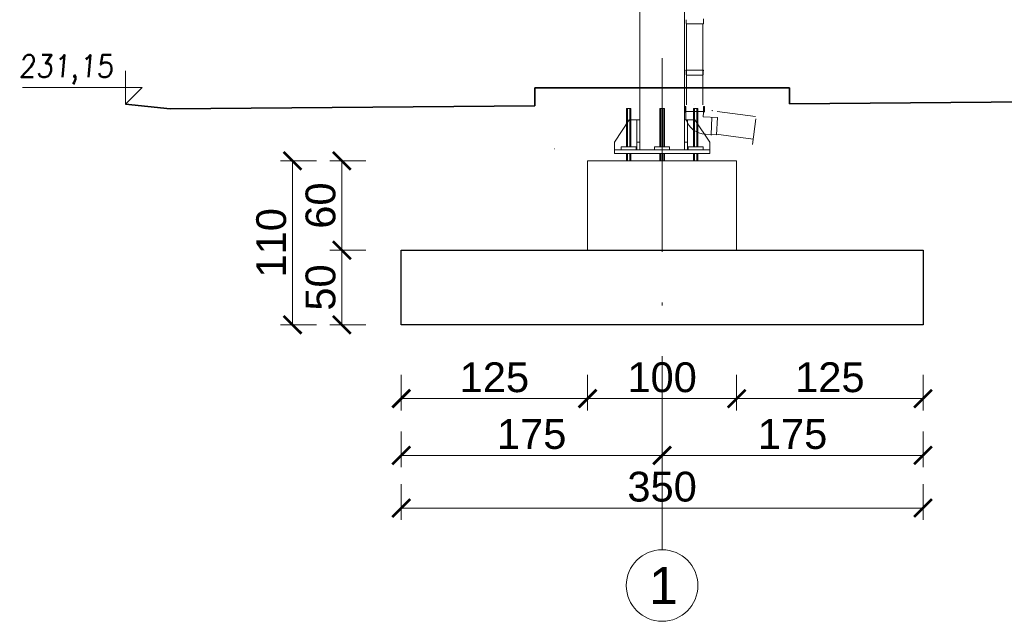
# Model space of a CAD drawing. Extents: x 256490 to 7565828, y -103950 to 5881792.
# Tile 87 of 99: x 260396 to 267001, y 18194 to 22232. Entities that reach past the tile are written whole.
import ezdxf

# ---------------------------------------------------------------- set-up
doc = ezdxf.new("R2010")
doc.units = 0
doc.header["$MEASUREMENT"] = 0
doc.linetypes.add('DASHDOT', pattern=[20, 13, -3.4, 0.2, -3.4])
for name, color, linetype in [('100_rzut_okna', 1, 'Continuous'), ('OSIE - OPIS', 7, 'Continuous'), ('xxOś 2_rysunek_Widok ogólny_Dimension_', 7, 'Continuous')]:
    doc.layers.add(name, color=color, linetype=linetype)
for name, color, linetype, lineweight in [('CZ-CI', 142, 'Continuous', 9), ('CZ-GR', 14, 'Continuous', 30), ('elementy wyposażenia', 95, 'Continuous', 15), ('gruby', 7, 'Continuous', 35), ('linii', 7, 'Continuous', 15), ('LINII OPIS', 7, 'Continuous', 9), ('OSIE', 7, 'Continuous', 5)]:
    doc.layers.add(name, color=color, linetype=linetype, lineweight=lineweight)
doc.layers.add('wymiary', color=7, linetype='Continuous', lineweight=5, true_color=0x7f7f7f)
doc.styles.add('ARIAL', font='arial.ttf')
doc.styles.add('RBCS_dim1', font='simplex.shx', dxfattribs={"width": 0.9, "oblique": 5, "height": 3})
doc.dimstyles.new('mosstowy 1-100', dxfattribs={"dimscale": 20, "dimtxt": 10, "dimasz": 6, "dimexe": 4, "dimexo": 4, "dimgap": 2, "dimtad": 1, "dimdec": 0, "dimlfac": 0.1, "dimtxsty": 'ARIAL', "dimblk": 'ARCHTICK', "dimcen": 4, "dimclrd": 256, "dimclre": 256, "dimclrt": 7, "dimadec": 0, "dimazin": 0, "dimtfac": 1, "dimtdec": 0, "dimtmove": 1, "dimatfit": 3, "dimfxl": 8, "dimfxlon": 1, "dimlwd": -1, "dimlwe": 9, "dimarcsym": 0})

# ---------------------------------------------------------------- blocks, each defined once
blk = doc.blocks.new('FGDFGDFGDF')
at = {"layer": 'CZ-CI', "linetype": 'Continuous'}
for p, q in [((300476.8, 19100), (300476.8, 24029.2)), ((300776.8, 19100), (300776.8, 24029.2)), ((300386.8, 19176), (300416.8, 19176)), ((300386.8, 18920), (300386.8, 19176)), ((300394.3, 18920), (300394.3, 19176)), ((300409.3, 18920), (300409.3, 19176)), ((300416.8, 18920), (300416.8, 19176)), ((300611.8, 19176), (300641.8, 19176)), ((300611.8, 18920), (300611.8, 19176)), ((300619.3, 18920), (300619.3, 19176)), ((300634.3, 18920), (300634.3, 19176)), ((300641.8, 18920), (300641.8, 19176)), ((300836.8, 19176), (300866.8, 19176)), ((300836.8, 18920), (300836.8, 19176)), ((300844.3, 18920), (300844.3, 19176)), ((300859.3, 18920), (300859.3, 19176)), ((300866.8, 18920), (300866.8, 19176)), ((300306.8, 18950), (300406.8, 19100)), ((300406.8, 19100), (300456.8, 19100)), ((300456.8, 18900), (300456.8, 19100)), ((300456.8, 19100), (300476.8, 19100)), ((300476.8, 19100), (300476.8, 18900)), ((300776.8, 18900), (300776.8, 19100)), ((300776.8, 19100), (300796.8, 19100)), ((300796.8, 19100), (300796.8, 18900)), ((300846.8, 19100), (300796.8, 19100)), ((300946.8, 18950), (300846.8, 19100)), ((299905.3, 18905), (299905.2, 18905)), ((299905.5, 18905), (299905.2, 18905)), ((299907.8, 18905), (299905.2, 18905)), ((299905.6, 18905), (299905.3, 18905)), ((299905.6, 18905), (299905.3, 18905)), ((299905.4, 18905), (299905.3, 18905)), ((299905.5, 18905), (299905.4, 18905)), ((299905.7, 18905), (299905.5, 18905)), ((299905.8, 18905), (299905.5, 18905)), ((299905.8, 18905), (299905.6, 18905)), ((299905.8, 18905), (299905.6, 18905)), ((299905.9, 18905), (299905.7, 18905)), ((299906, 18905), (299905.8, 18905)), ((299906, 18905), (299905.8, 18905)), ((299906, 18905), (299905.8, 18905)), ((299906, 18905), (299905.9, 18905)), ((299906.3, 18905), (299906, 18905)), ((299906.3, 18905), (299906, 18905)), ((299906.3, 18905), (299906, 18905)), ((299906.3, 18905), (299906, 18905)), ((299906.4, 18905), (299906.3, 18905)), ((299906.4, 18905), (299906.3, 18905)), ((299906.4, 18905), (299906.3, 18905)), ((299906.4, 18905), (299906.3, 18905)), ((299906.6, 18905), (299906.4, 18905)), ((299906.6, 18905), (299906.4, 18905)), ((299906.6, 18905), (299906.4, 18905)), ((299906.6, 18905), (299906.4, 18905)), ((299906.7, 18905), (299906.6, 18905)), ((299906.7, 18905), (299906.6, 18905)), ((299906.7, 18905), (299906.6, 18905)), ((299906.8, 18905), (299906.6, 18905)), ((299907, 18905), (299906.7, 18905)), ((299907, 18905), (299906.7, 18905)), ((299907, 18905), (299906.7, 18905)), ((299907.1, 18905), (299906.8, 18905)), ((299907.2, 18905), (299907, 18905)), ((299907.2, 18905), (299907, 18905)), ((299907.1, 18905), (299907, 18905)), ((299907.3, 18905), (299907.1, 18905)), ((299907.2, 18905), (299907.1, 18905)), ((299907.4, 18905), (299907.2, 18905)), ((299907.5, 18905), (299907.2, 18905)), ((299907.5, 18905), (299907.2, 18905)), ((299907.6, 18905), (299907.3, 18905)), ((299907.7, 18905), (299907.4, 18905)), ((299907.7, 18905), (299907.5, 18905)), ((299907.8, 18905), (299907.5, 18905)), ((299907.6, 18905), (299907.6, 18905)), ((299907.7, 18905), (299907.6, 18905)), ((299907.8, 18905), (299907.7, 18905)), ((300306.8, 18900), (300306.8, 18950)), ((300306.8, 18875), (300306.8, 18900)), ((300306.8, 18900), (300946.8, 18900)), ((300351.8, 18920), (300451.8, 18920)), ((300351.8, 18900), (300351.8, 18920)), ((300451.8, 18915), (300456.8, 18920)), ((300451.8, 18920), (300451.8, 18900)), ((300476.8, 18950), (300456.8, 18950)), ((300576.8, 18920), (300676.8, 18920)), ((300576.8, 18900), (300576.8, 18920)), ((300676.8, 18920), (300676.8, 18900)), ((300796.8, 18950), (300776.8, 18950)), ((300801.8, 18915), (300796.8, 18920)), ((300801.8, 18920), (300901.8, 18920)), ((300801.8, 18900), (300801.8, 18920)), ((300901.8, 18920), (300901.8, 18900)), ((300946.8, 18900), (300946.8, 18950)), ((300946.8, 18900), (300946.8, 18875)), ((300126.8, 18825), (301126.8, 18825)), ((300126.8, 18225), (300126.8, 18825)), ((300946.8, 18875), (300306.8, 18875)), ((300386.8, 18825), (300386.8, 18875)), ((300394.3, 18825), (300394.3, 18875)), ((300409.3, 18825), (300409.3, 18875)), ((300416.8, 18825), (300416.8, 18875)), ((300611.8, 18825), (300611.8, 18875)), ((300619.3, 18825), (300619.3, 18875)), ((300634.3, 18825), (300634.3, 18875)), ((300641.8, 18825), (300641.8, 18875)), ((300836.8, 18825), (300836.8, 18875)), ((300844.3, 18825), (300844.3, 18875)), ((300859.3, 18825), (300859.3, 18875)), ((300866.8, 18825), (300866.8, 18875)), ((301126.8, 18825), (301126.8, 18225))]:
    blk.add_line(p, q, dxfattribs=at)
at = {"layer": 'CZ-GR', "linetype": 'Continuous'}
for p, q in [((298876.8, 18225), (301126.8, 18225)), ((298876.8, 17725), (298876.8, 18225)), ((301126.8, 18225), (302376.8, 18225)), ((302376.8, 18225), (302376.8, 17725)), ((302376.8, 17725), (298876.8, 17725))]:
    blk.add_line(p, q, dxfattribs=at)
blk = doc.blocks.new('_ArchTick')
at = {"layer": '100_rzut_okna', "color": 0, "linetype": 'Continuous', "const_width": 0.15}
blk.add_lwpolyline([(-0.5, -0.5), (0.5, 0.5)], dxfattribs=at)
blk = doc.blocks.new('*D1672')
at = {"layer": 'Defpoints', "color": 0}
for p in [(264705.4, 20134.6), (262955.4, 20053.5), (264705.4, 19307.9)]:
    blk.add_point(p, dxfattribs=at)
at = {"layer": 'wymiary', "lineweight": 9}
for p, q in [((262955.4, 19467.9), (262955.4, 19227.9)), ((264705.4, 19467.9), (264705.4, 19227.9))]:
    blk.add_line(p, q, dxfattribs=at)
at = {"layer": 'wymiary'}
blk.add_line((262955.4, 19307.9), (264705.4, 19307.9), dxfattribs=at)
at = {"layer": 'wymiary', "xscale": 120, "yscale": 120, "zscale": 120, "rotation": 180}
blk.add_blockref('_ArchTick', (262955.4, 19307.9), dxfattribs=at)
at = {"layer": 'wymiary', "xscale": 120, "yscale": 120, "zscale": 120}
blk.add_blockref('_ArchTick', (264705.4, 19307.9), dxfattribs=at)
at = {"layer": 'wymiary', "color": 7, "insert": (263830.4, 19450), "char_height": 200, "attachment_point": 5, "style": 'ARIAL'}
blk.add_mtext('175', dxfattribs=at)
blk = doc.blocks.new('*D1673')
at = {"layer": 'Defpoints', "color": 0}
for p in [(264705.4, 20134.6), (266455.4, 20134.6), (266455.4, 19307.9)]:
    blk.add_point(p, dxfattribs=at)
at = {"layer": 'wymiary', "lineweight": 9}
for p, q in [((264705.4, 19467.9), (264705.4, 19227.9)), ((266455.4, 19467.9), (266455.4, 19227.9))]:
    blk.add_line(p, q, dxfattribs=at)
at = {"layer": 'wymiary'}
blk.add_line((264705.4, 19307.9), (266455.4, 19307.9), dxfattribs=at)
at = {"layer": 'wymiary', "xscale": 120, "yscale": 120, "zscale": 120, "rotation": 180}
blk.add_blockref('_ArchTick', (264705.4, 19307.9), dxfattribs=at)
at = {"layer": 'wymiary', "xscale": 120, "yscale": 120, "zscale": 120}
blk.add_blockref('_ArchTick', (266455.4, 19307.9), dxfattribs=at)
at = {"layer": 'wymiary', "color": 7, "insert": (265580.4, 19450), "char_height": 200, "attachment_point": 5, "style": 'ARIAL'}
blk.add_mtext('175', dxfattribs=at)
blk = doc.blocks.new('*D1674')
at = {"layer": 'Defpoints', "color": 0}
for p in [(262955.4, 19953.5), (264205.4, 19953.5), (264205.4, 19688.9)]:
    blk.add_point(p, dxfattribs=at)
at = {"layer": 'wymiary', "lineweight": 9}
for p, q in [((262955.4, 19848.9), (262955.4, 19608.9)), ((264205.4, 19848.9), (264205.4, 19608.9))]:
    blk.add_line(p, q, dxfattribs=at)
at = {"layer": 'wymiary'}
blk.add_line((262955.4, 19688.9), (264205.4, 19688.9), dxfattribs=at)
at = {"layer": 'wymiary', "xscale": 120, "yscale": 120, "zscale": 120, "rotation": 180}
blk.add_blockref('_ArchTick', (262955.4, 19688.9), dxfattribs=at)
at = {"layer": 'wymiary', "xscale": 120, "yscale": 120, "zscale": 120}
blk.add_blockref('_ArchTick', (264205.4, 19688.9), dxfattribs=at)
at = {"layer": 'wymiary', "color": 7, "insert": (263580.4, 19831), "char_height": 200, "attachment_point": 5, "style": 'ARIAL'}
blk.add_mtext('125', dxfattribs=at)
blk = doc.blocks.new('*D1675')
at = {"layer": 'Defpoints', "color": 0}
for p in [(264205.4, 19953.5), (265205.4, 19953.5), (265205.4, 19688.9)]:
    blk.add_point(p, dxfattribs=at)
at = {"layer": 'wymiary', "lineweight": 9}
for p, q in [((264205.4, 19848.9), (264205.4, 19608.9)), ((265205.4, 19848.9), (265205.4, 19608.9))]:
    blk.add_line(p, q, dxfattribs=at)
at = {"layer": 'wymiary'}
blk.add_line((264205.4, 19688.9), (265205.4, 19688.9), dxfattribs=at)
at = {"layer": 'wymiary', "xscale": 120, "yscale": 120, "zscale": 120, "rotation": 180}
blk.add_blockref('_ArchTick', (264205.4, 19688.9), dxfattribs=at)
at = {"layer": 'wymiary', "xscale": 120, "yscale": 120, "zscale": 120}
blk.add_blockref('_ArchTick', (265205.4, 19688.9), dxfattribs=at)
at = {"layer": 'wymiary', "color": 7, "insert": (264705.4, 19831), "char_height": 200, "attachment_point": 5, "style": 'ARIAL'}
blk.add_mtext('100', dxfattribs=at)
blk = doc.blocks.new('*D1676')
at = {"layer": 'Defpoints', "color": 0}
for p in [(266455.4, 20284.6), (265205.4, 19953.5), (266455.4, 19688.9)]:
    blk.add_point(p, dxfattribs=at)
at = {"layer": 'wymiary', "lineweight": 9}
for p, q in [((265205.4, 19848.9), (265205.4, 19608.9)), ((266455.4, 19848.9), (266455.4, 19608.9))]:
    blk.add_line(p, q, dxfattribs=at)
at = {"layer": 'wymiary'}
blk.add_line((265205.4, 19688.9), (266455.4, 19688.9), dxfattribs=at)
at = {"layer": 'wymiary', "xscale": 120, "yscale": 120, "zscale": 120, "rotation": 180}
blk.add_blockref('_ArchTick', (265205.4, 19688.9), dxfattribs=at)
at = {"layer": 'wymiary', "xscale": 120, "yscale": 120, "zscale": 120}
blk.add_blockref('_ArchTick', (266455.4, 19688.9), dxfattribs=at)
at = {"layer": 'wymiary', "color": 7, "insert": (265830.4, 19831), "char_height": 200, "attachment_point": 5, "style": 'ARIAL'}
blk.add_mtext('125', dxfattribs=at)
blk = doc.blocks.new('*D1677')
at = {"layer": 'Defpoints', "color": 0}
for p in [(266455.4, 20134.6), (262955.4, 20053.5), (266455.4, 18954.5)]:
    blk.add_point(p, dxfattribs=at)
at = {"layer": 'wymiary', "lineweight": 9}
for p, q in [((262955.4, 19114.5), (262955.4, 18874.5)), ((266455.4, 19114.5), (266455.4, 18874.5))]:
    blk.add_line(p, q, dxfattribs=at)
at = {"layer": 'wymiary'}
blk.add_line((262955.4, 18954.5), (266455.4, 18954.5), dxfattribs=at)
at = {"layer": 'wymiary', "xscale": 120, "yscale": 120, "zscale": 120, "rotation": 180}
blk.add_blockref('_ArchTick', (262955.4, 18954.5), dxfattribs=at)
at = {"layer": 'wymiary', "xscale": 120, "yscale": 120, "zscale": 120}
blk.add_blockref('_ArchTick', (266455.4, 18954.5), dxfattribs=at)
at = {"layer": 'wymiary', "color": 7, "insert": (264705.4, 19096.7), "char_height": 200, "attachment_point": 5, "style": 'ARIAL'}
blk.add_mtext('350', dxfattribs=at)
blk = doc.blocks.new('*D1678')
at = {"layer": 'Defpoints', "color": 0}
for p in [(263714.4, 21284.6), (262557.3, 20684.6), (263714.4, 20684.6)]:
    blk.add_point(p, dxfattribs=at)
at = {"layer": 'wymiary', "lineweight": 9}
for p, q in [((262717.3, 21284.6), (262477.3, 21284.6)), ((262717.3, 20684.6), (262477.3, 20684.6))]:
    blk.add_line(p, q, dxfattribs=at)
at = {"layer": 'wymiary'}
blk.add_line((262557.3, 21284.6), (262557.3, 20684.6), dxfattribs=at)
at = {"layer": 'wymiary', "xscale": 120, "yscale": 120, "zscale": 120}
for p, rotation in [((262557.3, 21284.6), 90), ((262557.3, 20684.6), 270)]:
    blk.add_blockref('_ArchTick', p, dxfattribs=dict(at, rotation=rotation))
at = {"layer": 'wymiary', "color": 7, "insert": (262415.1, 20984.6), "char_height": 200, "attachment_point": 5, "rotation": 90, "style": 'ARIAL'}
blk.add_mtext('60', dxfattribs=at)
blk = doc.blocks.new('*D1679')
at = {"layer": 'Defpoints', "color": 0}
for p in [(263714.4, 20684.6), (262557.3, 20184.6), (263079.4, 20184.6)]:
    blk.add_point(p, dxfattribs=at)
at = {"layer": 'wymiary', "lineweight": 9}
for p, q in [((262717.3, 20684.6), (262477.3, 20684.6)), ((262717.3, 20184.6), (262477.3, 20184.6))]:
    blk.add_line(p, q, dxfattribs=at)
at = {"layer": 'wymiary'}
blk.add_line((262557.3, 20684.6), (262557.3, 20184.6), dxfattribs=at)
at = {"layer": 'wymiary', "xscale": 120, "yscale": 120, "zscale": 120}
for p, rotation in [((262557.3, 20684.6), 90), ((262557.3, 20184.6), 270)]:
    blk.add_blockref('_ArchTick', p, dxfattribs=dict(at, rotation=rotation))
at = {"layer": 'wymiary', "color": 7, "insert": (262415.1, 20434.6), "char_height": 200, "attachment_point": 5, "rotation": 90, "style": 'ARIAL'}
blk.add_mtext('50', dxfattribs=at)
blk = doc.blocks.new('*D1680')
at = {"layer": 'Defpoints', "color": 0}
for p in [(263714.4, 21284.6), (262226.5, 20184.6), (263079.4, 20184.6)]:
    blk.add_point(p, dxfattribs=at)
at = {"layer": 'wymiary', "lineweight": 9}
for p, q in [((262386.5, 21284.6), (262146.5, 21284.6)), ((262386.5, 20184.6), (262146.5, 20184.6))]:
    blk.add_line(p, q, dxfattribs=at)
at = {"layer": 'wymiary'}
blk.add_line((262226.5, 21284.6), (262226.5, 20184.6), dxfattribs=at)
at = {"layer": 'wymiary', "xscale": 120, "yscale": 120, "zscale": 120}
for p, rotation in [((262226.5, 21284.6), 90), ((262226.5, 20184.6), 270)]:
    blk.add_blockref('_ArchTick', p, dxfattribs=dict(at, rotation=rotation))
at = {"layer": 'wymiary', "color": 7, "insert": (262084.4, 20734.6), "char_height": 200, "attachment_point": 5, "rotation": 90, "style": 'ARIAL'}
blk.add_mtext('110', dxfattribs=at)

msp = doc.modelspace()

# ---------------------------------------------------------------- linework, layer by layer
at = {"layer": 'elementy wyposażenia', "color": 252, "true_color": 0x919191}
for p, q in [((264866.7, 22232.2), (264866.7, 22205.8)), ((264866.7, 22205.8), (264869.6, 22202.4)), ((264869, 22203.7), (264978.5, 22203.5)), ((264869.6, 22202.4), (264869.3, 21848.1)), ((264978.8, 21848), (264979.1, 22202.2)), ((264979.1, 22202.2), (264982, 22205.7)), ((264982, 22205.7), (264982.1, 22232.1)), ((264983.7, 21892.7), (264864.4, 21892.8)), ((264866.4, 21888), (264866.3, 21861.6)), ((264866.3, 21861.6), (264869.3, 21858.2)), ((264869.3, 21859.5), (264869.3, 21859.5)), ((264869.3, 21859.5), (264978.8, 21859.3)), ((264978.8, 21858), (264981.7, 21861.5)), ((264981.7, 21861.5), (264981.7, 21887.9)), ((264869.3, 21858.2), (264869.2, 21781.8)), ((264869.2, 21781.8), (264869.1, 21661.5)), ((264923.6, 21666.1), (264923.6, 21666.1)), ((265331, 21582.6), (265074, 21616.9)), ((265039.7, 21579), (265033.3, 21459.8)), ((265311.9, 21395), (265334.7, 21565.9)), ((265068.2, 21462.9), (265316.6, 21429.9))]:
    msp.add_line(p, q, dxfattribs=at)
at = {"layer": 'elementy wyposażenia'}
msp.add_line((264978.6, 21661.4), (264978.8, 21858), dxfattribs=at)
at = {"layer": 'elementy wyposażenia', "color": 252, "true_color": 0x919191, "flags": 128}
msp.add_lwpolyline([(264996.1, 21463), (265069.8, 21459.1), (265076, 21575.7), (264981.8, 21580), (264981.9, 21608.6), (264990.1, 21616.6), (264990.4, 21650.2), (264982.1, 21650.2), (264982, 21616.7), (264865.2, 21616.8), (264865.3, 21650.4), (264857.5, 21650.4), (264857.2, 21616.9), (264864.9, 21609.1), (264864.8, 21564.8)], dxfattribs=at)
at = {"layer": 'elementy wyposażenia', "color": 252, "true_color": 0x919191}
for centre, radius, start, end in [((264973.5, 22238.5), 10.7, 323.1182, 351.28739), ((264875, 21894.4), 10.7, 188.553, 216.72218), ((264973.2, 21894.3), 10.7, 323.1182, 351.28739), ((265037.5, 21613.2), 10.7, 50.1182, 78.28739), ((265003.8, 21608.6), 145.8, 197.50609, 266.96008), ((265032.2, 21470.4), 10.7, 275.553, 303.72218)]:
    msp.add_arc(centre, radius, start, end, dxfattribs=at)
at = {"layer": 'gruby'}
for p, q in [((263850.8, 21774.4, 0), (263850.9, 21654.6, 0)), ((263850.8, 21774.4), (265560.8, 21774.4)), ((265560.7, 21774.4), (265560.7, 21668.5, 0))]:
    msp.add_line(p, q, dxfattribs=at)
at = {"layer": 'gruby', "elevation": 0}
for points in [[(273950.4, 21737.1), (265560.7, 21668.5)], [(263850.9, 21654.6), (261405.4, 21634.6)]]:
    msp.add_lwpolyline(points, dxfattribs=at)
at = {"layer": 'gruby'}
msp.add_lwpolyline([(261405.4, 21634.6), (261105.4, 21664.6)], dxfattribs=at)
at = {"layer": 'LINII OPIS'}
for p, q in [((261105.4, 21889.6), (261105.4, 21664.6)), ((261105.4, 21889.6), (261105.4, 21664.6)), ((261105.4, 21777.1), (260415.9, 21777.1)), ((261105.4, 21777.1), (260557.9, 21777.1)), ((261105.4, 21664.6), (261217.9, 21777.1)), ((261217.9, 21777.1), (261105.4, 21777.1)), ((261105.4, 21664.6), (261217.9, 21777.1)), ((261217.9, 21777.1), (261105.4, 21777.1))]:
    msp.add_line(p, q, dxfattribs=at)
at = {"layer": 'OSIE', "linetype": 'DASHDOT', "ltscale": 100}
msp.add_line((264705.4, 18674.5), (264705.4, 26548.6), dxfattribs=at)
at = {"layer": 'OSIE'}
msp.add_circle((264705.4, 18434.4), 240.1, dxfattribs=at)

# ---------------------------------------------------------------- block references
at = {"layer": 'linii'}
msp.add_blockref('FGDFGDFGDF', (-35921.4, 2459.6), dxfattribs=at)

# ---------------------------------------------------------------- texts
at = {"layer": 'OSIE - OPIS', "style": 'ARIAL'}
msp.add_text('1', height=250, dxfattribs=at).set_placement((264617.9, 18309.4))
at = {"layer": 'xxOś 2_rysunek_Widok ogólny_Dimension_', "color": 6, "style": 'RBCS_dim1', "oblique": 5, "width": 0.9}
msp.add_text('231,15', height=150, dxfattribs=at).set_placement((260389.1, 21845.3))

# ---------------------------------------------------------------- dimensions: what is measured, and where the dimension line sits
at = {"layer": 'wymiary'}
for base, p1, picture, middle in [((262226.5, 20184.6), (263714.4, 21284.6), '*D1680', (262084.4, 20734.6)), ((262557.3, 20184.6), (263714.4, 20684.6), '*D1679', (262415.1, 20434.6))]:
    dim = msp.add_linear_dim(base=base, p1=p1, p2=(263079.4, 20184.6), angle=90, dimstyle='mosstowy 1-100', dxfattribs=at)
    dim.commit()
    dim.dimension.update_dxf_attribs({"geometry": picture, "text_midpoint": middle})
dim = msp.add_linear_dim(base=(262557.3, 20684.6), p1=(263714.4, 21284.6), p2=(263714.4, 20684.6), angle=90, dimstyle='mosstowy 1-100', dxfattribs=at)
dim.commit()
dim.dimension.update_dxf_attribs({"geometry": '*D1678', "text_midpoint": (262557.3, 20984.6), "dimtype": 160})
for base, p1, p2, picture, middle in [((266455.4, 19688.9), (265205.4, 19953.5), (266455.4, 20284.6), '*D1676', (265830.4, 19831)), ((264705.4, 19307.9), (262955.4, 20053.5), (264705.4, 20134.6), '*D1672', (263830.4, 19450)), ((266455.4, 18954.5), (262955.4, 20053.5), (266455.4, 20134.6), '*D1677', (264705.4, 19096.7)), ((266455.4, 19307.9), (264705.4, 20134.6), (266455.4, 20134.6), '*D1673', (265580.4, 19450)), ((264205.4, 19688.9), (262955.4, 19953.5), (264205.4, 19953.5), '*D1674', (263580.4, 19831)), ((265205.4, 19688.9), (264205.4, 19953.5), (265205.4, 19953.5), '*D1675', (264705.4, 19831))]:
    dim = msp.add_linear_dim(base=base, p1=p1, p2=p2, dimstyle='mosstowy 1-100', dxfattribs=at)
    dim.commit()
    dim.dimension.update_dxf_attribs({"geometry": picture, "text_midpoint": middle})

doc.saveas('drawing.dxf')
